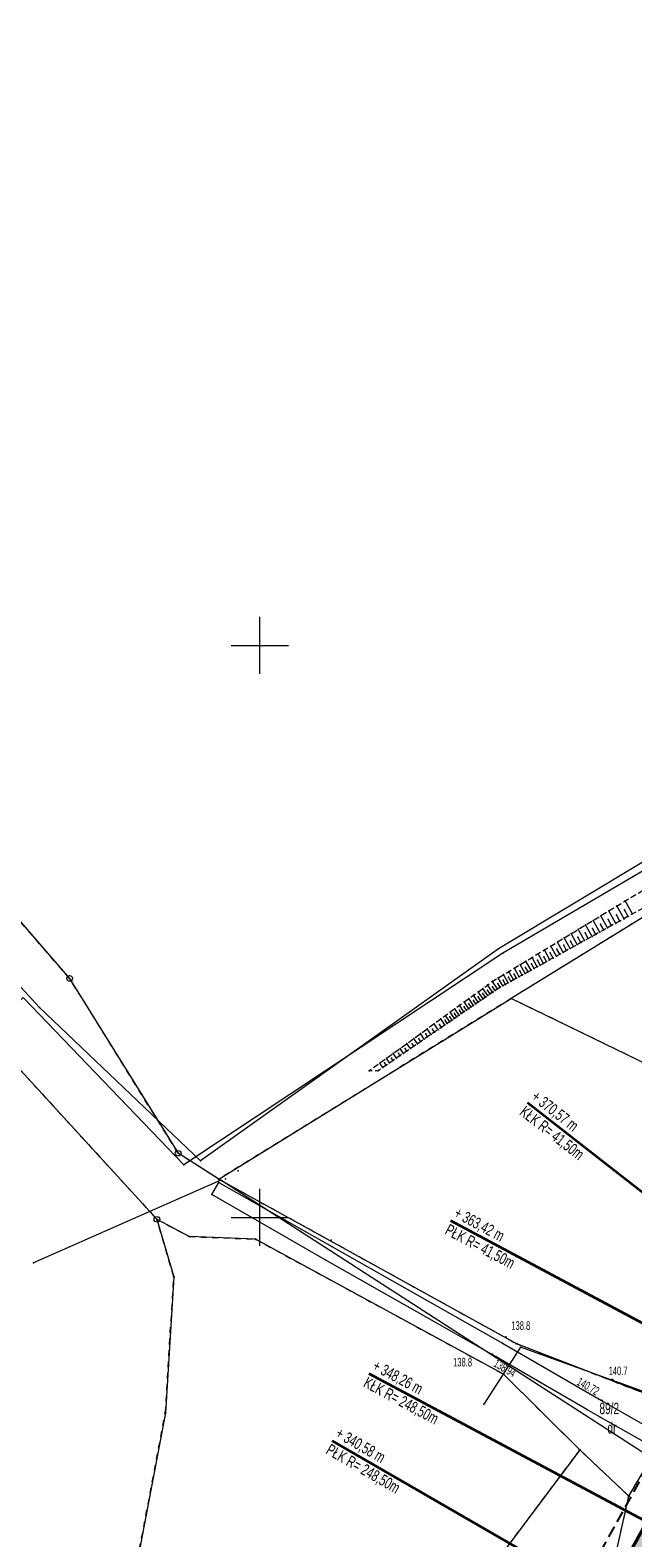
# Model space of a CAD drawing. Extents: x 6456700 to 6518119, y 5963420 to 5980059.
# Tile 146 of 256: x 6512249 to 6512301, y 5966021 to 5966153. Entities that reach past the tile are written whole.
import ezdxf
from ezdxf.enums import TextEntityAlignment as Align

# ---------------------------------------------------------------- set-up
doc = ezdxf.new("R2010")
doc.units = 0
doc.header["$MEASUREMENT"] = 0
for name, pattern in [('L_0_03', [1, 0.5, -0.5]), ('L_0_04', [1.5, 1, -0.5]), ('L_0_5A', [0.75, 0.5, -0.25])]:
    doc.linetypes.add(name, pattern=pattern)
doc.layers.get('0').update_dxf_attribs({"color": 2, "linetype": 'CONTINUOUS', "lineweight": 5})
for name, color, linetype, lineweight in [('000_Inne__niezydentyfikowane_', 7, 'CONTINUOUS', 18), ('18mm Kreska ciągła', 7, 'CONTINUOUS', 18), ('202_punkt_graniczny', 7, 'CONTINUOUS', 18), ('203_punkt_graniczny', 7, 'CONTINUOUS', 18), ('210_oznaczenie_konturu_uzytku_gruntowego', 96, 'CONTINUOUS', 18), ('211_numer_dzialki_ewidencyjnej', 7, 'CONTINUOUS', 18), ('218_kontur_uzytku_gruntowego', 96, 'L_0_03', 18), ('219_dzialka_ewidencyjna', 7, 'CONTINUOUS', 18), ('35mm Ciągła', 7, 'CONTINUOUS', 35), ('50mm Kreska ciągła', 7, 'CONTINUOUS', 50), ('9mm Kreska ciągła', 252, 'CONTINUOUS', 9), ('ogrodzenie_trwale', 7, 'CONTINUOUS', 18), ('pikieta_naturalna', 7, 'CONTINUOUS', 18), ('pikieta_naturalna_Atr2', 7, 'CONTINUOUS', 18), ('pikieta_sztuczna', 7, 'CONTINUOUS', 18), ('pikieta_sztuczna_Atr2', 7, 'CONTINUOUS', 18), ('przewod_kanalizacyjny', 7, 'CONTINUOUS', 18), ('przewod_telekomunikacyjny_podziemny', 7, 'CONTINUOUS', 18), ('przewod_wodociagowy', 7, 'CONTINUOUS', 18), ('schody_w_ciagu_komunikacyjnym', 7, 'CONTINUOUS', 18), ('siatka_krzyrzy', 7, 'CONTINUOUS', 18), ('skarpa_nieumocniona', 7, 'CONTINUOUS', 18), ('Zakres', 7, 'CONTINUOUS', 18)]:
    doc.layers.add(name, color=color, linetype=linetype, lineweight=lineweight)
doc.styles.get("Standard").update_dxf_attribs({"font": 'txt', "width": 0.75})
doc.styles.add('Znaczniki', font='GOTHIC.TTF', dxfattribs={"width": 0.7})

# ---------------------------------------------------------------- blocks, each defined once
blk = doc.blocks.new('mdcp_nowa')
at = {"layer": '203_punkt_graniczny', "linetype": 'Continuous', "lineweight": 18}
for points in [[(6495021.98, 5982519.08, 1), (6495021.98, 5982519.17, 1)], [(6494996.42, 5982503.29, 1), (6494996.42, 5982503.38, 1)], [(6494993.84, 5982498.28, 1), (6494993.84, 5982498.37, 1)], [(6494999.61, 5982498.04, 1), (6494999.61, 5982498.13, 1)], [(6494992.47, 5982494.76, 1), (6494992.47, 5982494.86, 1)], [(6495022.46, 5982488.91, 1), (6495022.46, 5982489, 1)], [(6495021.3, 5982486.25, 1), (6495021.3, 5982486.34, 1)], [(6494991.73, 5982482.87, 1), (6494991.73, 5982482.96, 1)], [(6495027.97, 5982479.63, 1), (6495027.97, 5982479.72, 1)], [(6495032.27, 5982475.58, 1), (6495032.27, 5982475.67, 1)]]:
    blk.add_hatch(color=18, dxfattribs=at).paths.add_polyline_path(points)
at = {"layer": 'pikieta_naturalna', "linetype": 'Continuous', "lineweight": 18}
for points in [[(6495021.52, 5982489.5, 1), (6495021.52, 5982489.58, 1)], [(6495020.31, 5982487.99, 1), (6495020.31, 5982488.08, 1)], [(6495030.83, 5982485.78, 1), (6495030.83, 5982485.87, 1)]]:
    blk.add_hatch(color=18, dxfattribs=at).paths.add_polyline_path(points)
at = {"layer": 'pikieta_sztuczna', "linetype": 'Continuous', "lineweight": 18}
for points in [[(6495020.67, 5982487.76, 1), (6495020.67, 5982487.86, 1)], [(6495029.89, 5982483.96, 1), (6495029.89, 5982484.04, 1)]]:
    blk.add_hatch(color=18, dxfattribs=at).paths.add_polyline_path(points)
at = {"layer": '000_Inne__niezydentyfikowane_', "linetype": 'Continuous', "lineweight": 18, "flags": 128}
for points in [[(6495032.59, 5982526.52), (6495031.96, 5982527.66)], [(6495030.41, 5982525.31), (6495029.83, 5982526.37)], [(6495030.76, 5982525.51), (6495030.47, 5982526.04)], [(6495031.12, 5982525.7), (6495030.52, 5982526.79)], [(6495031.48, 5982525.9), (6495031.18, 5982526.45)], [(6495031.85, 5982526.11), (6495031.23, 5982527.22)], [(6495032.22, 5982526.31), (6495031.9, 5982526.88)], [(6495027.76, 5982523.84), (6495027.23, 5982524.8)], [(6495028.4, 5982524.2), (6495027.85, 5982525.18)], [(6495028.72, 5982524.38), (6495028.45, 5982524.87)], [(6495029.05, 5982524.56), (6495028.49, 5982525.57)], [(6495029.38, 5982524.74), (6495029.1, 5982525.25)], [(6495029.72, 5982524.93), (6495029.15, 5982525.96)], [(6495030.07, 5982525.12), (6495029.78, 5982525.64)], [(6495025.36, 5982522.51), (6495024.88, 5982523.38)], [(6495025.94, 5982522.83), (6495025.45, 5982523.72)], [(6495026.23, 5982523), (6495025.98, 5982523.44)], [(6495026.53, 5982523.16), (6495026.02, 5982524.07)], [(6495026.83, 5982523.33), (6495026.57, 5982523.79)], [(6495027.13, 5982523.5), (6495026.62, 5982524.43)], [(6495027.44, 5982523.67), (6495027.18, 5982524.14)], [(6495028.07, 5982524.02), (6495027.81, 5982524.5)], [(6495023.19, 5982521.32), (6495022.76, 5982522.1)], [(6495023.72, 5982521.6), (6495023.27, 5982522.4)], [(6495023.98, 5982521.75), (6495023.76, 5982522.16)], [(6495024.25, 5982521.9), (6495023.8, 5982522.72)], [(6495024.52, 5982522.05), (6495024.29, 5982522.47)], [(6495024.8, 5982522.2), (6495024.33, 5982523.04)], [(6495025.08, 5982522.36), (6495024.84, 5982522.78)], [(6495025.65, 5982522.67), (6495025.4, 5982523.11)], [(6495021.24, 5982520.23), (6495020.85, 5982520.94)], [(6495021.71, 5982520.49), (6495021.31, 5982521.22)], [(6495021.95, 5982520.63), (6495021.75, 5982520.99)], [(6495022.19, 5982520.76), (6495021.78, 5982521.5)], [(6495022.44, 5982520.9), (6495022.23, 5982521.27)], [(6495022.69, 5982521.04), (6495022.27, 5982521.79)], [(6495022.94, 5982521.17), (6495022.73, 5982521.56)], [(6495023.45, 5982521.46), (6495023.23, 5982521.85)], [(6495019.1, 5982518.82), (6495018.68, 5982519.42)], [(6495019.52, 5982519.1), (6495019.09, 5982519.72)], [(6495019.93, 5982519.38), (6495019.5, 5982520.02)], [(6495019.72, 5982519.24), (6495019.51, 5982519.56)], [(6495020.36, 5982519.67), (6495019.91, 5982520.32)], [(6495020.14, 5982519.53), (6495019.92, 5982519.85)], [(6495020.78, 5982519.97), (6495020.34, 5982520.62)], [(6495020.57, 5982519.82), (6495020.35, 5982520.14)], [(6495021.01, 5982520.11), (6495020.82, 5982520.45)], [(6495021.47, 5982520.36), (6495021.28, 5982520.72)], [(6495017.43, 5982517.67), (6495017.05, 5982518.24)], [(6495017.85, 5982517.96), (6495017.46, 5982518.54)], [(6495018.06, 5982518.1), (6495017.86, 5982518.39)], [(6495018.27, 5982518.24), (6495017.87, 5982518.83)], [(6495018.68, 5982518.53), (6495018.27, 5982519.13)], [(6495018.48, 5982518.39), (6495018.27, 5982518.68)], [(6495018.89, 5982518.67), (6495018.69, 5982518.97)], [(6495019.31, 5982518.96), (6495019.1, 5982519.27)], [(6495015.58, 5982516.4), (6495015.23, 5982516.92)], [(6495015.88, 5982516.61), (6495015.7, 5982516.87)], [(6495016.18, 5982516.82), (6495015.82, 5982517.35)], [(6495016.39, 5982516.96), (6495016.21, 5982517.23)], [(6495016.6, 5982517.1), (6495016.23, 5982517.65)], [(6495016.81, 5982517.25), (6495016.62, 5982517.52)], [(6495017.02, 5982517.39), (6495016.64, 5982517.94)], [(6495017.23, 5982517.53), (6495017.03, 5982517.81)], [(6495017.64, 5982517.82), (6495017.45, 5982518.1)], [(6495013.77, 5982515.16), (6495013.45, 5982515.63)], [(6495014.07, 5982515.37), (6495013.91, 5982515.61)], [(6495014.37, 5982515.58), (6495014.04, 5982516.06)], [(6495014.67, 5982515.78), (6495014.51, 5982516.03)], [(6495014.98, 5982515.99), (6495014.63, 5982516.49)], [(6495015.28, 5982516.2), (6495015.1, 5982516.45)], [(6495011.95, 5982513.92), (6495011.67, 5982514.34)], [(6495012.25, 5982514.13), (6495012.11, 5982514.34)], [(6495012.56, 5982514.33), (6495012.26, 5982514.77)], [(6495012.86, 5982514.54), (6495012.71, 5982514.76)], [(6495013.16, 5982514.75), (6495012.85, 5982515.2)], [(6495013.46, 5982514.96), (6495013.31, 5982515.18)], [(6495010.74, 5982513.09), (6495010.48, 5982513.48)], [(6495011.04, 5982513.3), (6495010.91, 5982513.5)], [(6495011.35, 5982513.51), (6495011.07, 5982513.91)], [(6495011.65, 5982513.71), (6495011.51, 5982513.92)]]:
    blk.add_lwpolyline(points, dxfattribs=at)
at = {"layer": '000_Inne__niezydentyfikowane_'}
for p in [(6495031.96, 5982527.66), (6495029.83, 5982526.37), (6495030.47, 5982526.04), (6495030.52, 5982526.79), (6495031.18, 5982526.45), (6495031.23, 5982527.22), (6495031.85, 5982526.11), (6495031.9, 5982526.88), (6495032.22, 5982526.31), (6495032.59, 5982526.52), (6495027.23, 5982524.8), (6495027.85, 5982525.18), (6495028.45, 5982524.87), (6495028.49, 5982525.57), (6495029.1, 5982525.25), (6495029.15, 5982525.96), (6495029.38, 5982524.74), (6495029.72, 5982524.93), (6495029.78, 5982525.64), (6495030.07, 5982525.12), (6495030.41, 5982525.31), (6495030.76, 5982525.51), (6495031.12, 5982525.7), (6495031.48, 5982525.9), (6495024.88, 5982523.38), (6495025.45, 5982523.72), (6495025.98, 5982523.44), (6495026.02, 5982524.07), (6495026.57, 5982523.79), (6495026.62, 5982524.43), (6495027.13, 5982523.5), (6495027.18, 5982524.14), (6495027.44, 5982523.67), (6495027.76, 5982523.84), (6495027.81, 5982524.5), (6495028.07, 5982524.02), (6495028.4, 5982524.2), (6495028.72, 5982524.38), (6495029.05, 5982524.56), (6495022.76, 5982522.1), (6495023.27, 5982522.4), (6495023.76, 5982522.16), (6495023.8, 5982522.72), (6495024.29, 5982522.47), (6495024.33, 5982523.04), (6495024.8, 5982522.2), (6495024.84, 5982522.78), (6495025.08, 5982522.36), (6495025.36, 5982522.51), (6495025.4, 5982523.11), (6495025.65, 5982522.67), (6495025.94, 5982522.83), (6495026.23, 5982523), (6495026.53, 5982523.16), (6495026.83, 5982523.33), (6495020.85, 5982520.94), (6495021.31, 5982521.22), (6495021.75, 5982520.99), (6495021.78, 5982521.5), (6495022.19, 5982520.76), (6495022.23, 5982521.27), (6495022.27, 5982521.79), (6495022.44, 5982520.9), (6495022.69, 5982521.04), (6495022.73, 5982521.56), (6495022.94, 5982521.17), (6495023.19, 5982521.32), (6495023.23, 5982521.85), (6495023.45, 5982521.46), (6495023.72, 5982521.6), (6495023.98, 5982521.75), (6495024.25, 5982521.9), (6495024.52, 5982522.05), (6495018.68, 5982519.42), (6495019.09, 5982519.72), (6495019.5, 5982520.02), (6495019.51, 5982519.56), (6495019.91, 5982520.32), (6495019.92, 5982519.85), (6495020.14, 5982519.53), (6495020.34, 5982520.62), (6495020.35, 5982520.14), (6495020.36, 5982519.67), (6495020.57, 5982519.82), (6495020.78, 5982519.97), (6495020.82, 5982520.45), (6495021.01, 5982520.11), (6495021.24, 5982520.23), (6495021.28, 5982520.72), (6495021.47, 5982520.36), (6495021.71, 5982520.49), (6495021.95, 5982520.63), (6495017.05, 5982518.24), (6495017.46, 5982518.54), (6495017.86, 5982518.39), (6495017.87, 5982518.83), (6495018.27, 5982519.13), (6495018.27, 5982518.68), (6495018.27, 5982518.24), (6495018.48, 5982518.39), (6495018.68, 5982518.53), (6495018.69, 5982518.97), (6495018.89, 5982518.67), (6495019.1, 5982519.27), (6495019.1, 5982518.82), (6495019.31, 5982518.96), (6495019.52, 5982519.1), (6495019.72, 5982519.24), (6495019.93, 5982519.38), (6495015.23, 5982516.92), (6495015.7, 5982516.87), (6495015.82, 5982517.35), (6495016.18, 5982516.82), (6495016.21, 5982517.23), (6495016.23, 5982517.65), (6495016.39, 5982516.96), (6495016.6, 5982517.1), (6495016.62, 5982517.52), (6495016.64, 5982517.94), (6495016.81, 5982517.25), (6495017.02, 5982517.39), (6495017.03, 5982517.81), (6495017.23, 5982517.53), (6495017.43, 5982517.67), (6495017.45, 5982518.1), (6495017.64, 5982517.82), (6495017.85, 5982517.96), (6495018.06, 5982518.1), (6495013.45, 5982515.63), (6495013.91, 5982515.61), (6495014.04, 5982516.06), (6495014.37, 5982515.58), (6495014.51, 5982516.03), (6495014.63, 5982516.49), (6495014.67, 5982515.78), (6495014.98, 5982515.99), (6495015.1, 5982516.45), (6495015.28, 5982516.2), (6495015.58, 5982516.4), (6495015.88, 5982516.61), (6495011.67, 5982514.34), (6495012.11, 5982514.34), (6495012.26, 5982514.77), (6495012.56, 5982514.33), (6495012.71, 5982514.76), (6495012.85, 5982515.2), (6495012.86, 5982514.54), (6495013.16, 5982514.75), (6495013.31, 5982515.18), (6495013.46, 5982514.96), (6495013.77, 5982515.16), (6495014.07, 5982515.37), (6495010.48, 5982513.48), (6495010.74, 5982513.09), (6495010.91, 5982513.5), (6495011.04, 5982513.3), (6495011.07, 5982513.91), (6495011.35, 5982513.51), (6495011.51, 5982513.92), (6495011.65, 5982513.71), (6495011.95, 5982513.92), (6495012.25, 5982514.13)]:
    blk.add_point(p, dxfattribs=at)
at = {"layer": '202_punkt_graniczny', "color": 7, "linetype": 'Continuous', "lineweight": 18}
for centre in [(6494983.36, 5982520.89), (6494992.85, 5982505.6), (6494990.99, 5982499.83)]:
    blk.add_circle(centre, 0.25, dxfattribs=at)
at = {"layer": '202_punkt_graniczny'}
for p in [(6494983.36, 5982520.89), (6494992.85, 5982505.6), (6494990.99, 5982499.83)]:
    blk.add_point(p, dxfattribs=at)
at = {"layer": '203_punkt_graniczny', "color": 7, "linetype": 'Continuous', "lineweight": 18}
for centre in [(6495021.98, 5982519.13), (6494996.42, 5982503.34), (6494993.84, 5982498.32), (6494999.61, 5982498.09), (6494992.47, 5982494.81), (6495022.46, 5982488.95), (6495021.3, 5982486.3), (6494991.73, 5982482.91), (6495027.97, 5982479.68), (6495032.27, 5982475.63)]:
    blk.add_circle(centre, 0.045, dxfattribs=at)
at = {"layer": '203_punkt_graniczny'}
for p in [(6495021.98, 5982519.13), (6494996.42, 5982503.34), (6494993.84, 5982498.32), (6494999.61, 5982498.09), (6494992.47, 5982494.81), (6495022.46, 5982488.95), (6495021.3, 5982486.3), (6494991.73, 5982482.91), (6495027.97, 5982479.68), (6495032.27, 5982475.63)]:
    blk.add_point(p, dxfattribs=at)
at = {"layer": '218_kontur_uzytku_gruntowego', "lineweight": 18, "flags": 128}
for points in [[(6495053.01, 5982538.23), (6495021.98, 5982519.13)], [(6494983.36, 5982520.89), (6494974.26, 5982531.37)], [(6494992.85, 5982505.6), (6494983.36, 5982520.89)], [(6495021.98, 5982519.13), (6494996.42, 5982503.34)], [(6495053.5, 5982503.84), (6495021.98, 5982519.13)], [(6494976.89, 5982515.22), (6494990.99, 5982499.83)], [(6494996.42, 5982503.34), (6494992.85, 5982505.6)], [(6494996.42, 5982503.34), (6495022.46, 5982488.95)], [(6494990.99, 5982499.83), (6494993.84, 5982498.32)], [(6494992.47, 5982494.81), (6494990.99, 5982499.83)], [(6494993.84, 5982498.32), (6494999.61, 5982498.09)], [(6494999.61, 5982498.09), (6495021.3, 5982486.3)], [(6494991.73, 5982482.91), (6494992.47, 5982494.81)], [(6495022.46, 5982488.95), (6495036.84, 5982483.38)], [(6495021.3, 5982486.3), (6495027.97, 5982479.68)], [(6494987.42, 5982460.18), (6494991.73, 5982482.91)], [(6495032.27, 5982475.63), (6495036.84, 5982483.38)], [(6495027.97, 5982479.68), (6495005.73, 5982450.02)], [(6495032.27, 5982475.63), (6495027.97, 5982479.68)], [(6495030.49, 5982467.68), (6495032.27, 5982475.63)]]:
    blk.add_lwpolyline(points, dxfattribs=at)
at = {"layer": '218_kontur_uzytku_gruntowego'}
for p in [(6494983.36, 5982520.89), (6494983.36, 5982520.89), (6495021.98, 5982519.13), (6495021.98, 5982519.13), (6495021.98, 5982519.13), (6495021.98, 5982519.13), (6494992.85, 5982505.6), (6494992.85, 5982505.6), (6494996.42, 5982503.34), (6494996.42, 5982503.34), (6494996.42, 5982503.34), (6494996.42, 5982503.34), (6494990.99, 5982499.83), (6494990.99, 5982499.83), (6494990.99, 5982499.83), (6494990.99, 5982499.83), (6494993.84, 5982498.32), (6494993.84, 5982498.32), (6494999.61, 5982498.09), (6494999.61, 5982498.09), (6494992.47, 5982494.81), (6494992.47, 5982494.81), (6495022.46, 5982488.95), (6495022.46, 5982488.95), (6495022.46, 5982488.95), (6495022.46, 5982488.95), (6495021.3, 5982486.3), (6495021.3, 5982486.3), (6494991.73, 5982482.91), (6494991.73, 5982482.91), (6495027.97, 5982479.68), (6495027.97, 5982479.68), (6495027.97, 5982479.68), (6495027.97, 5982479.68), (6495032.27, 5982475.63), (6495032.27, 5982475.63), (6495032.27, 5982475.63), (6495032.27, 5982475.63), (6495032.27, 5982475.63), (6495032.27, 5982475.63)]:
    blk.add_point(p, dxfattribs=at)
at = {"layer": '219_dzialka_ewidencyjna', "color": 3, "linetype": 'Continuous', "lineweight": 18, "flags": 128}
for points in [[(6495053.01, 5982538.23), (6495021.98, 5982519.13)], [(6494974.26, 5982531.37), (6494983.36, 5982520.89)], [(6494983.36, 5982520.89), (6494992.85, 5982505.6)], [(6494996.42, 5982503.34), (6495021.98, 5982519.13)], [(6495053.5, 5982503.84), (6495021.98, 5982519.13)], [(6494990.99, 5982499.83), (6494976.89, 5982515.22)], [(6494996.42, 5982503.34), (6494992.85, 5982505.6)], [(6494996.42, 5982503.34), (6495022.46, 5982488.95)], [(6494990.99, 5982499.83), (6494992.47, 5982494.81)], [(6494990.99, 5982499.83), (6494993.84, 5982498.32)], [(6494999.61, 5982498.09), (6494993.84, 5982498.32)], [(6495021.3, 5982486.3), (6494999.61, 5982498.09)], [(6494992.47, 5982494.81), (6494991.73, 5982482.91)], [(6495036.84, 5982483.38), (6495022.46, 5982488.95)], [(6495027.97, 5982479.68), (6495021.3, 5982486.3)], [(6494991.73, 5982482.91), (6494987.42, 5982460.18)], [(6495032.27, 5982475.63), (6495036.84, 5982483.38)], [(6495027.97, 5982479.68), (6495005.73, 5982450.02)], [(6495032.27, 5982475.63), (6495027.97, 5982479.68)], [(6495030.49, 5982467.68), (6495032.27, 5982475.63)]]:
    blk.add_lwpolyline(points, dxfattribs=at)
at = {"layer": '219_dzialka_ewidencyjna', "color": 3}
for p in [(6494983.36, 5982520.89), (6494983.36, 5982520.89), (6495021.98, 5982519.13), (6495021.98, 5982519.13), (6495021.98, 5982519.13), (6494992.85, 5982505.6), (6494992.85, 5982505.6), (6494996.42, 5982503.34), (6494996.42, 5982503.34), (6494996.42, 5982503.34), (6494990.99, 5982499.83), (6494990.99, 5982499.83), (6494990.99, 5982499.83), (6494993.84, 5982498.32), (6494993.84, 5982498.32), (6494999.61, 5982498.09), (6494999.61, 5982498.09), (6494992.47, 5982494.81), (6494992.47, 5982494.81), (6495022.46, 5982488.95), (6495022.46, 5982488.95), (6495021.3, 5982486.3), (6495021.3, 5982486.3), (6494991.73, 5982482.91), (6494991.73, 5982482.91), (6495027.97, 5982479.68), (6495027.97, 5982479.68), (6495027.97, 5982479.68), (6495032.27, 5982475.63), (6495032.27, 5982475.63), (6495032.27, 5982475.63)]:
    blk.add_point(p, dxfattribs=at)
at = {"layer": 'ogrodzenie_trwale'}
for p in [(6494998.09, 5982504.06), (6494996.98, 5982503.38), (6495006.23, 5982498.01), (6495021.52, 5982489.5), (6495028.02, 5982479.68)]:
    blk.add_point(p, dxfattribs=at)
at = {"layer": 'pikieta_naturalna', "color": 7, "linetype": 'Continuous', "lineweight": 18}
for centre in [(6495021.52, 5982489.54), (6495020.31, 5982488.03), (6495030.83, 5982485.82)]:
    blk.add_circle(centre, 0.045, dxfattribs=at)
at = {"layer": 'pikieta_naturalna'}
for p in [(6495021.52, 5982489.54), (6495020.31, 5982488.03), (6495030.83, 5982485.82)]:
    blk.add_point(p, dxfattribs=at)
at = {"layer": 'pikieta_sztuczna', "color": 7, "linetype": 'Continuous', "lineweight": 18}
for centre in [(6495020.67, 5982487.81), (6495029.89, 5982484)]:
    blk.add_circle(centre, 0.045, dxfattribs=at)
at = {"layer": 'pikieta_sztuczna'}
for p in [(6495020.67, 5982487.81), (6495029.89, 5982484)]:
    blk.add_point(p, dxfattribs=at)
at = {"layer": 'przewod_kanalizacyjny', "color": 34, "linetype": 'Continuous', "lineweight": 18, "flags": 128}
for points in [[(6495170.45, 5982625.77), (6495156.12, 5982602.36), (6495141.15, 5982588.26), (6495113.72, 5982578.32), (6495092.68, 5982569.53), (6495045.09, 5982537.09), (6495021.25, 5982523.09), (6494993.35, 5982504.58), (6494979.31, 5982519.23), (6494973.67, 5982513.49)], [(6495035.71, 5982478.02), (6494996.58, 5982503.26), (6494980.21, 5982496.04)]]:
    blk.add_lwpolyline(points, dxfattribs=at)
at = {"layer": 'przewod_kanalizacyjny'}
for p in [(6495021.25, 5982523.09), (6494993.35, 5982504.58), (6494996.58, 5982503.26), (6494980.21, 5982496.04)]:
    blk.add_point(p, dxfattribs=at)
at = {"layer": 'przewod_telekomunikacyjny_podziemny', "color": 30, "linetype": 'Continuous', "lineweight": 18, "flags": 128}
blk.add_lwpolyline([(6495039.03, 5982482.79), (6495022.79, 5982488.64), (6495019.6, 5982483.67)], dxfattribs=at)
at = {"layer": 'przewod_telekomunikacyjny_podziemny'}
for p in [(6495022.79, 5982488.64), (6495019.6, 5982483.67)]:
    blk.add_point(p, dxfattribs=at)
at = {"layer": 'przewod_wodociagowy', "color": 5, "linetype": 'Continuous', "lineweight": 18, "flags": 128}
blk.add_lwpolyline([(6495116.02, 5982578.24), (6495114.38, 5982577.08), (6495098.43, 5982571.16), (6495040.66, 5982535.36), (6495020.87, 5982523.47), (6494994.8, 5982504.94), (6494980.71, 5982518.34), (6494972.25, 5982527.55), (6494970.83, 5982529.1)], dxfattribs=at)
at = {"layer": 'przewod_wodociagowy'}
for p in [(6495020.87, 5982523.47), (6494980.71, 5982518.34), (6494994.8, 5982504.94)]:
    blk.add_point(p, dxfattribs=at)
at = {"layer": 'schody_w_ciagu_komunikacyjnym', "color": 7, "linetype": 'Continuous', "lineweight": 18, "flags": 128}
blk.add_lwpolyline([(6495035.45, 5982479.33), (6495029.76, 5982482.53), (6495028.59, 5982483.2), (6495020.67, 5982487.81), (6495005.72, 5982496.29), (6494995.81, 5982502), (6494996.4, 5982503.05), (6495006.28, 5982497.46), (6495021.23, 5982488.99), (6495029.89, 5982484), (6495036.15, 5982480.42)], close=True, dxfattribs=at)
at = {"layer": 'schody_w_ciagu_komunikacyjnym'}
for p in [(6494996.4, 5982503.05), (6494995.81, 5982502), (6495006.28, 5982497.46), (6495005.72, 5982496.29), (6495020.67, 5982487.81), (6495021.23, 5982488.99), (6495029.89, 5982484), (6495028.59, 5982483.2), (6495029.76, 5982482.53)]:
    blk.add_point(p, dxfattribs=at)
at = {"layer": 'siatka_krzyrzy', "linetype": 'Continuous', "lineweight": 18, "flags": 128}
for points in [[(6495000, 5982547.5), (6495000, 5982552.5)], [(6494997.5, 5982550), (6495002.5, 5982550)], [(6495000, 5982497.5), (6495000, 5982502.5)], [(6494997.5, 5982500), (6495002.5, 5982500)]]:
    blk.add_lwpolyline(points, dxfattribs=at)
at = {"layer": 'skarpa_nieumocniona', "color": 7, "linetype": 'L_0_5A', "lineweight": 18, "flags": 128}
blk.add_lwpolyline([(6495101.98, 5982569.59), (6495093.23, 5982566.28), (6495082.09, 5982558.32), (6495069.48, 5982548.8), (6495057.57, 5982539.71), (6495038.48, 5982529.78), (6495020.89, 5982520.04), (6495010.33, 5982512.81), (6495009.56, 5982512.81), (6495020.36, 5982520.64), (6495037.75, 5982531.17), (6495045.58, 5982536.08), (6495056.58, 5982541.8), (6495068.83, 5982550.54), (6495080.69, 5982560.08), (6495093.42, 5982568.1), (6495101.3, 5982571.6)], close=True, dxfattribs=at)
at = {"layer": 'skarpa_nieumocniona'}
for p in [(6495020.36, 5982520.64), (6495020.36, 5982520.64), (6495020.89, 5982520.04), (6495020.89, 5982520.04), (6495009.56, 5982512.81), (6495009.56, 5982512.81), (6495010.33, 5982512.81), (6495010.33, 5982512.81)]:
    blk.add_point(p, dxfattribs=at)
at = {"layer": 'Zakres', "linetype": 'L_0_04', "lineweight": 25, "flags": 128}
blk.add_lwpolyline([(6495113.77, 5985050.22), (6495121.12, 5984877.07), (6495125.76, 5984757.87), (6495129.89, 5984649.81), (6495141.08, 5984611.3), (6495145.77, 5984544.53), (6495147.36, 5984487.27), (6495157.22, 5984392.07), (6495162.95, 5984387.45), (6495180.24, 5984384.16), (6495229.5, 5984386.61), (6495251.65, 5984373.41), (6495258.77, 5984357.12), (6495255.44, 5984330.44), (6495250.77, 5984304.39), (6495252.21, 5984282.78), (6495255.46, 5984256.45), (6495254.94, 5984238.25), (6495266.4, 5984211), (6495277.24, 5984182.33), (6495294.2, 5984133.19), (6495300.94, 5984095.37), (6495313.24, 5984037.69), (6495317.44, 5983978.18), (6495300.35, 5983922.18), (6495282.35, 5983883.38), (6495266.21, 5983862.23), (6495242.03, 5983839.67), (6495211.11, 5983816.86), (6495158.26, 5983772.66), (6495130.6, 5983651.16), (6495116.31, 5983543.43), (6495129.51, 5983346.73), (6495134.58, 5983264.71), (6495139.64, 5983186.97), (6495193.25, 5983077.94), (6495199.2, 5983041.97), (6495206.23, 5983026), (6495208.96, 5983004.88), (6495202.27, 5982979.48), (6495202.42, 5982950.13), (6495209.35, 5982897.38), (6495215.97, 5982850.34), (6495228.6, 5982809.97), (6495226.85, 5982778.82), (6495225.04, 5982750.56), (6495220.26, 5982723.37), (6495226.54, 5982679.97), (6495206.06, 5982669.48), (6495192.68, 5982657.71), (6495184.57, 5982648.65), (6495174.78, 5982624.58), (6495164.23, 5982604.61), (6495150.7, 5982588.3), (6495137.69, 5982582.43), (6495118.26, 5982573.75), (6495100.35, 5982558.42), (6495090.36, 5982544.99), (6495075.87, 5982519.06), (6495060.83, 5982499.68), (6495049.41, 5982485.49), (6495035.07, 5982459.7), (6495006.7, 5982406.64), (6494980.89, 5982351.84), (6494944.35, 5982293.29), (6494925.72, 5982250.11), (6494905.2, 5982190.37), (6494898.43, 5982153.5), (6494879.51, 5982063.89), (6494864.14, 5981992.66), (6494816.93, 5981768.61), (6494777.79, 5981577.7), (6494739.84, 5981394.72), (6494718.65, 5981297.89), (6494716.45, 5981237.31), (6494738.62, 5981208.21), (6494776.48, 5981173.06), (6494817.16, 5981137.44), (6494847.63, 5981109.8), (6494877.39, 5981077.08), (6494912.75, 5981030.55), (6494916.06, 5981014.71), (6494903.86, 5980957.01), (6494916.13, 5980953.51), (6494892.32, 5980927.59), (6494850.7, 5980858.8), (6494806.81, 5980779.89), (6494785.1, 5980753.49), (6494715.22, 5980723.29), (6494679.96, 5980686.78), (6494651.35, 5980651.29), (6494549.14, 5980683.24), (6494511.84, 5980659.66), (6494443.61, 5980630.33), (6494428.78, 5980598.6), (6494431.58, 5980579.46), (6494420.56, 5980549.76), (6494416.45, 5980528.2), (6494403.86, 5980507.16), (6494388.89, 5980482.96), (6494365.32, 5980407.99), (6494335.67, 5980315.15), (6494332.29, 5980297.41), (6494335.1, 5980278.18), (6494347.25, 5980254.84), (6494336.79, 5980250.09), (6494300.04, 5980271.34), (6494320.8, 5980301.43), (6494336.81, 5980349.17), (6494344.85, 5980380.92), (6494360.85, 5980437.13), (6494374.18, 5980476.38), (6494386.14, 5980498.84), (6494403.02, 5980528.52), (6494411.33, 5980563.19), (6494420.84, 5980586.25), (6494420.25, 5980601.11), (6494434.95, 5980635.94), (6494446.75, 5980644.99), (6494465.77, 5980647.27), (6494513.02, 5980669.46), (6494507.85, 5980679.68), (6494547.89, 5980705.83), (6494570.06, 5980691.34), (6494636.17, 5980669.05), (6494706.14, 5980756.86), (6494742.78, 5980772.58), (6494798.53, 5980814.27), (6494826.12, 5980867.97), (6494849.57, 5980908.6), (6494845.35, 5980942.01), (6494853.94, 5980970.83), (6494891.08, 5980960.54), (6494890.11, 5980965.73), (6494903.94, 5981025.69), (6494869.98, 5981070.3), (6494770.97, 5981160.58), (6494728.18, 5981200.64), (6494706.13, 5981229.56), (6494707.94, 5981299.75), (6494728.84, 5981398.1), (6494767.06, 5981580.19), (6494806.17, 5981770.55), (6494854.36, 5981994.76), (6494869.73, 5982065.97), (6494888.61, 5982155.44), (6494891.67, 5982173.95), (6494895.82, 5982197.45), (6494916.38, 5982253.72), (6494935.47, 5982297.95), (6494954.97, 5982331.67), (6494972.09, 5982356.64), (6494997.76, 5982411.14), (6495026.29, 5982464.48), (6495041.09, 5982491.09), (6495052.99, 5982505.88), (6495067.51, 5982524.6), (6495081.94, 5982550.43), (6495092.99, 5982565.28), (6495112.86, 5982582.29), (6495133.59, 5982591.55), (6495144.48, 5982596.46), (6495155.87, 5982610.19), (6495165.7, 5982628.8), (6495175.96, 5982654.03), (6495185.62, 5982664.83), (6495200.4, 5982677.82), (6495212.49, 5982688.04), (6495209.64, 5982723.43), (6495215.22, 5982750.57), (6495216.87, 5982779.54), (6495218.31, 5982809.31), (6495206.86, 5982847.92), (6495199.44, 5982894.74), (6495192.11, 5982948.71), (6495190.16, 5982979.24), (6495183.47, 5983075.16), (6495129.79, 5983184.34), (6495124.6, 5983264.07), (6495119.53, 5983346.09), (6495106.27, 5983543.75), (6495120.74, 5983652.9), (6495148.75, 5983779.42), (6495204.15, 5983826.04), (6495273.41, 5983889.36), (6495288.53, 5983927.42), (6495300.83, 5983964.69), (6495303.91, 5983980.14), (6495301.32, 5984039.55), (6495291.1, 5984093.63), (6495284.5, 5984130.67), (6495267.84, 5984178.93), (6495257.12, 5984207.3), (6495244.96, 5984236.19), (6495244.79, 5984255.42), (6495242.25, 5984281.97), (6495240.71, 5984304.95), (6495245.55, 5984331.94), (6495248.51, 5984355.64), (6495243.77, 5984366.47), (6495226.98, 5984376.47), (6495179.54, 5984374.12), (6495158.61, 5984378.09), (6495147.7, 5984386.91), (6495137.38, 5984486.61), (6495135.78, 5984544.04), (6495131.18, 5984609.54), (6495119.95, 5984648.2), (6495115.76, 5984757.49), (6495111.12, 5984876.67), (6495103.73, 5985050.93), (6495109.36, 5985081.73), (6495120.41, 5985085.88)], close=True, dxfattribs=at)
at = {"layer": '210_oznaczenie_konturu_uzytku_gruntowego', "lineweight": 20, "width": 0.66}
blk.add_text('dr', height=1, dxfattribs=at).set_placement((6495030.4, 5982482.1), align=Align.TOP_LEFT)
at = {"layer": '211_numer_dzialki_ewidencyjnej', "color": 7, "lineweight": 20, "width": 0.66}
blk.add_text('89/2', height=1, dxfattribs=at).set_placement((6495029.7, 5982483.8), align=Align.TOP_LEFT)
at = {"layer": 'pikieta_naturalna_Atr2', "color": 7, "lineweight": 15, "width": 0.66}
for s, p in [('138.8', (6495021.99, 5982490.92)), ('138.8', (6495016.9, 5982487.72)), ('140.7', (6495030.5, 5982486.96))]:
    blk.add_text(s, height=0.75, dxfattribs=at).set_placement(p, align=Align.TOP_LEFT)
at = {"layer": 'pikieta_sztuczna_Atr2', "color": 7, "lineweight": 15, "width": 0.66}
for s, rotation, p in [('138.94', 330, (6495020.75, 5982487.66)), ('140.72', 330.2, (6495028.02, 5982486.06))]:
    blk.add_text(s, height=0.75, rotation=rotation, dxfattribs=at).set_placement(p, align=Align.TOP_LEFT)

msp = doc.modelspace()

# ---------------------------------------------------------------- block references
at = {"linetype": 'ByBlock'}
msp.add_blockref('mdcp_nowa', (17268.786, -16450.998), dxfattribs=at)

# ---------------------------------------------------------------- next in the draw order: hatches: boundary and pattern name
at = {"layer": '9mm Kreska ciągła'}
h = msp.add_hatch(dxfattribs=at)
h.set_pattern_fill('SAND_AND_LIME', color=4, scale=0.1)
h.set_pattern_definition([(37.5, (6512163.41104, 5965706.02106), (-0.006803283, 0.208096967), [0, -0.16416, 0, -0.1836, 0, -0.1755]), (7.5, (6512163.41104, 5965706.02106), (0.19113588, 0.30479178), [0, -0.08856, 0, -0.14796, 0, -0.0567]), (-32.5, (6512163.2782, 5965706.02106), (0.33632732, 0.00061118), [0, -0.054, 0, -0.1944, 0, -0.2538]), (-42.5, (6512163.2782, 5965706.02106), (0.32466167, 0.09478896), [0, -0.027, 0, -0.12744, 0, -0.1458])])
edge = h.paths.add_edge_path()
edge.add_line((6512494.454, 5966351.121), (6512492.815, 5966327.914))
edge.add_arc((6512641.445, 5966317.419), 149, 175.96099, 178.25385)
edge.add_line((6512492.514, 5966321.96), (6512491.933, 5966302.891))
edge.add_arc((6512440.957, 5966304.445), 51, 348.13301, 358.25385, ccw=False)
edge.add_line((6512490.867, 5966293.957), (6512486.741, 5966274.321))
edge.add_arc((6512500.441, 5966271.442), 14, 168.13301, 189.66075)
edge.add_line((6512486.64, 5966269.093), (6512490.395, 5966247.035))
edge.add_line((6512490.395, 5966247.035), (6512490.607, 5966245.791))
edge.add_arc((6512474.833, 5966243.106), 16, 357.41334, 369.66075, ccw=False)
edge.add_line((6512490.817, 5966242.384), (6512490.724, 5966240.322))
edge.add_arc((6512474.74, 5966241.044), 16, 304.69475, 357.41334, ccw=False)
edge.add_line((6512483.848, 5966227.889), (6512479.157, 5966224.642))
edge.add_arc((6512563.968, 5966102.134), 149, 124.69475, 128.17467)
edge.add_line((6512471.877, 5966219.268), (6512459.798, 5966209.771))
edge.add_arc((6512468.451, 5966198.766), 14, 128.17467, 146.52826)
edge.add_line((6512456.773, 5966206.487), (6512454.137, 5966202.499))
edge.add_arc((6512536.718, 5966147.898), 99, 146.52826, 150.19331)
edge.add_line((6512450.815, 5966197.109), (6512447.264, 5966190.909))
edge.add_arc((6512533.167, 5966141.699), 99, 150.19331, 155.56334)
edge.add_line((6512443.035, 5966182.654), (6512432.867, 5966160.275))
edge.add_arc((6512409.196, 5966171.031), 26, 321.1758, 335.56334, ccw=False)
edge.add_line((6512429.452, 5966154.731), (6512421.621, 5966145))
edge.add_arc((6512409.156, 5966155.031), 16, 309.59305, 321.1758, ccw=False)
edge.add_line((6512419.353, 5966142.701), (6512410.592, 5966135.455))
edge.add_arc((6512400.395, 5966147.785), 16, 291.72006, 309.59305, ccw=False)
edge.add_line((6512406.316, 5966132.921), (6512399.28, 5966130.118))
edge.add_arc((6512417.414, 5966084.597), 49, 111.72006, 118.67866)
edge.add_line((6512393.899, 5966127.586), (6512378.766, 5966119.308))
edge.add_arc((6512390.283, 5966098.252), 24, 118.67866, 130.97644)
edge.add_line((6512374.545, 5966116.372), (6512369.458, 5966111.954))
edge.add_arc((6512385.196, 5966093.834), 24, 130.97644, 144.24742)
edge.add_line((6512365.719, 5966107.857), (6512360.498, 5966100.604))
edge.add_arc((6512392.148, 5966077.817), 39, 144.24742, 151.71864)
edge.add_line((6512357.804, 5966096.296), (6512346.179, 5966074.69))
edge.add_arc((6512310.073, 5966094.116), 41, 323.54004, 331.71864, ccw=False)
edge.add_line((6512343.048, 5966069.751), (6512332.977, 5966056.12))
edge.add_arc((6512291.959, 5966086.427), 51, 314.86874, 323.54004, ccw=False)
edge.add_line((6512327.939, 5966050.283), (6512325.436, 5966047.791))
edge.add_arc((6512381.169, 5965991.802), 79, 134.86874, 142.03498)
edge.add_line((6512318.887, 5966040.401), (6512317.812, 5966039.024))
edge.add_arc((6512348.559, 5966015.032), 39, 142.03498, 151.90193)
edge.add_line((6512314.155, 5966033.4), (6512307.014, 5966020.024))
edge.add_arc((6512085.596, 5966138.241), 251, 330.1315, 331.90193, ccw=False)
edge.add_line((6512303.256, 5966013.24), (6512293.172, 5965995.681))
edge.add_arc((6512509.097, 5965871.676), 249, 150.1315, 153.31422)
edge.add_line((6512286.62, 5965983.501), (6512270.802, 5965952.031))
edge.add_arc((6512493.279, 5965840.205), 249, 153.31422, 155.41165)
edge.add_line((6512266.858, 5965943.813), (6512249.846, 5965906.636))
edge.add_arc((6512203.471, 5965927.857), 51, 325.40047, 335.41165, ccw=False)
edge.add_line((6512245.451, 5965898.897), (6512232.463, 5965880.07))
edge.add_arc((6512313.954, 5965823.854), 99, 145.40047, 150.15364)
edge.add_line((6512228.085, 5965873.124), (6512213.877, 5965848.362))
edge.add_arc((6512299.746, 5965799.092), 99, 150.15364, 156.12969)
edge.add_line((6512209.214, 5965839.154), (6512198.858, 5965815.752))
edge.add_arc((6512518.006, 5965674.523), 349, 156.12969, 156.8073)
edge.add_line((6512197.211, 5965811.968), (6512194.929, 5965806.643))
edge.add_arc((6512331.888, 5965747.963), 149, 156.8073, 160.58951)
edge.add_line((6512191.357, 5965797.481), (6512178.615, 5965761.319))
edge.add_arc((6511941.881, 5965844.735), 251, 339.22463, 340.58951, ccw=False)
edge.add_line((6512176.561, 5965755.704), (6512169.456, 5965736.976))
edge.add_arc((6512195.168, 5965727.222), 27.5, 159.22463, 216.73933)
edge.add_line((6512173.13, 5965710.772), (6512174.444, 5965709.012))
edge.add_line((6512174.444, 5965709.012), (6512170.437, 5965706.021))
edge.add_line((6512170.437, 5965706.021), (6512164.212, 5965719.71))
edge.add_arc((6512161.212, 5965719.741), 3, 359.40734, 370.87144)
edge.add_arc((6512205.039, 5965728.159), 41.628, 165.26056, 190.87144, ccw=False)
edge.add_line((6512164.781, 5965738.75), (6512171.886, 5965757.477))
edge.add_arc((6511941.881, 5965844.735), 246, 339.22463, 340.58951)
edge.add_line((6512173.899, 5965762.981), (6512186.641, 5965799.143))
edge.add_arc((6512331.888, 5965747.963), 154, 156.8073, 160.58951, ccw=False)
edge.add_line((6512190.333, 5965808.612), (6512192.615, 5965813.937))
edge.add_arc((6512518.006, 5965674.523), 354, 156.12969, 156.8073, ccw=False)
edge.add_line((6512194.286, 5965817.775), (6512204.642, 5965841.178))
edge.add_arc((6512299.746, 5965799.092), 104, 150.15364, 156.12969, ccw=False)
edge.add_line((6512209.541, 5965850.851), (6512223.749, 5965875.613))
edge.add_arc((6512313.954, 5965823.854), 104, 145.40047, 150.15364, ccw=False)
edge.add_line((6512228.348, 5965882.91), (6512241.335, 5965901.737))
edge.add_arc((6512203.471, 5965927.857), 46, 325.40047, 335.41165)
edge.add_line((6512245.3, 5965908.717), (6512262.312, 5965945.894))
edge.add_arc((6512493.279, 5965840.205), 254, 153.31422, 155.41165, ccw=False)
edge.add_line((6512266.334, 5965954.276), (6512282.153, 5965985.747))
edge.add_arc((6512509.097, 5965871.676), 254, 150.1315, 153.31422, ccw=False)
edge.add_line((6512288.836, 5965998.171), (6512298.92, 5966015.73))
edge.add_arc((6512085.596, 5966138.241), 246, 330.1315, 331.90193)
edge.add_line((6512302.603, 5966022.379), (6512309.745, 5966035.755))
edge.add_arc((6512348.559, 5966015.032), 44, 142.03498, 151.90193, ccw=False)
edge.add_line((6512313.87, 5966042.1), (6512314.945, 5966043.477))
edge.add_arc((6512381.169, 5965991.802), 84, 134.86874, 142.03498, ccw=False)
edge.add_line((6512321.909, 5966051.335), (6512324.411, 5966053.826))
edge.add_arc((6512291.959, 5966086.427), 46, 314.86874, 323.54004)
edge.add_line((6512328.955, 5966059.091), (6512339.027, 5966072.722))
edge.add_arc((6512310.073, 5966094.116), 36, 323.54004, 331.71864)
edge.add_line((6512341.776, 5966077.059), (6512353.4, 5966098.665))
edge.add_arc((6512392.148, 5966077.817), 44, 144.24742, 151.71864, ccw=False)
edge.add_line((6512356.44, 5966103.526), (6512361.662, 5966110.778))
edge.add_arc((6512385.196, 5966093.834), 29, 130.97644, 144.24742, ccw=False)
edge.add_line((6512366.18, 5966115.728), (6512371.267, 5966120.147))
edge.add_arc((6512390.283, 5966098.252), 29, 118.67866, 130.97644, ccw=False)
edge.add_line((6512376.366, 5966123.695), (6512391.499, 5966131.972))
edge.add_arc((6512417.414, 5966084.597), 54, 111.72006, 118.67866, ccw=False)
edge.add_line((6512397.43, 5966134.763), (6512404.466, 5966137.566))
edge.add_arc((6512400.395, 5966147.785), 11, 291.72006, 309.59305)
edge.add_line((6512407.405, 5966139.308), (6512409.544, 5966141.077))
edge.add_line((6512409.544, 5966141.077), (6512412.36, 5966140.811))
edge.add_line((6512412.36, 5966140.811), (6512417.441, 5966145.013))
edge.add_arc((6512409.156, 5966155.031), 13, 309.59305, 321.1758)
edge.add_line((6512419.284, 5966146.881), (6512427.115, 5966156.612))
edge.add_arc((6512409.196, 5966171.031), 23, 321.1758, 335.56334)
edge.add_line((6512430.135, 5966161.516), (6512434.645, 5966171.44))
edge.add_line((6512434.645, 5966171.44), (6512440.928, 5966185.268))
edge.add_line((6512440.928, 5966185.268), (6512439.963, 5966187.841))
edge.add_arc((6512668.213, 5966069.673), 257.025, 151.22581, 152.62894, ccw=False)
edge.add_line((6512442.925, 5966193.394), (6512446.477, 5966199.594))
edge.add_arc((6512536.718, 5966147.898), 104, 146.52826, 150.19331, ccw=False)
edge.add_line((6512449.966, 5966205.257), (6512452.602, 5966209.244))
edge.add_arc((6512468.451, 5966198.766), 19, 128.17467, 146.52826, ccw=False)
edge.add_line((6512456.708, 5966213.702), (6512468.787, 5966223.198))
edge.add_arc((6512563.968, 5966102.134), 154, 124.69475, 128.17467, ccw=False)
edge.add_line((6512476.311, 5966228.753), (6512481.002, 5966232))
edge.add_arc((6512474.74, 5966241.044), 11, 304.69475, 357.41334)
edge.add_line((6512485.729, 5966240.548), (6512485.822, 5966242.609))
edge.add_arc((6512474.833, 5966243.106), 11, 357.41334, 369.66075)
edge.add_line((6512485.677, 5966244.952), (6512485.4, 5966246.584))
edge.add_line((6512485.4, 5966246.584), (6512485.465, 5966247.035))
edge.add_line((6512485.465, 5966247.035), (6512481.305, 5966271.715))
edge.add_line((6512481.305, 5966271.715), (6512486.925, 5966298.805))
edge.add_line((6512486.925, 5966298.805), (6512487.695, 5966325.335))
edge.add_line((6512487.695, 5966325.335), (6512488.895, 5966340.485))
edge.add_line((6512488.895, 5966340.485), (6512488.714, 5966340.814))
edge.add_line((6512488.714, 5966340.814), (6512489.699, 5966354.77))
edge.add_line((6512489.699, 5966354.77), (6512494.454, 5966351.121))

# ---------------------------------------------------------------- next in the draw order: linework, layer by layer
at = {"layer": '18mm Kreska ciągła', "color": 4, "ltscale": 0.1}
msp.add_lwpolyline([(6512405.391, 5966135.243), (6512398.355, 5966132.441, 0.030372), (6512392.699, 5966129.779), (6512377.566, 5966121.502, 0.0537108), (6512372.906, 5966118.259), (6512367.819, 5966113.841, 0.0579704), (6512363.69, 5966109.318), (6512358.469, 5966102.065, 0.0326109), (6512355.602, 5966097.48), (6512343.978, 5966075.874, -0.035701), (6512341.038, 5966071.237), (6512330.966, 5966057.606, -0.0378538), (6512326.175, 5966052.054), (6512323.672, 5966049.563, 0.0312788), (6512316.916, 5966041.939), (6512315.841, 5966040.562, 0.0430793), (6512311.95, 5966034.577), (6512304.809, 5966021.202, -0.0077251), (6512301.088, 5966014.485), (6512291.004, 5965996.926, 0.0138881), (6512284.386, 5965984.624), (6512268.568, 5965953.153, 0.009152), (6512264.585, 5965944.854)], format="xyb", dxfattribs=at)
at = {"layer": '35mm Ciągła'}
for p, q in [((6512315.841, 5966040.561), (6512292.184, 5966059.011)), ((6512311.949, 5966034.576), (6512285.474, 5966048.685)), ((6512304.809, 5966021.202), (6512278.344, 5966035.331)), ((6512301.089, 5966014.487), (6512275.098, 5966029.469))]:
    msp.add_line(p, q, dxfattribs=at)
at = {"layer": '50mm Kreska ciągła', "color": 5, "ltscale": 0.1}
msp.add_lwpolyline([(6512262.312, 5965945.894, -0.009152), (6512266.334, 5965954.276), (6512282.153, 5965985.747, -0.0138881), (6512288.836, 5965998.171), (6512298.92, 5966015.73, 0.0077251), (6512302.603, 5966022.379), (6512309.745, 5966035.755, -0.0430793), (6512313.87, 5966042.1), (6512314.945, 5966043.477, -0.0312788), (6512321.909, 5966051.335), (6512324.411, 5966053.826, 0.0378538), (6512328.955, 5966059.091), (6512339.027, 5966072.722, 0.035701), (6512341.776, 5966077.059), (6512353.4, 5966098.665, -0.0326109), (6512356.44, 5966103.526), (6512361.662, 5966110.778, -0.0579704), (6512366.18, 5966115.728), (6512371.267, 5966120.147, -0.0537108), (6512376.366, 5966123.695), (6512391.499, 5966131.972, -0.030372), (6512397.43, 5966134.763), (6512404.466, 5966137.566, 0.0781441)], format="xyb", dxfattribs=at)

# ---------------------------------------------------------------- next in the draw order: texts
at = {"layer": '18mm Kreska ciągła', "char_height": 1, "attachment_point": 4, "style": 'Znaczniki'}
for s, insert, rotation in [('+ 370,57 m\\PKŁK R= 41,50m', (6512292.184, 5966059.011), 322.04961), ('+ 363,42 m\\PPŁK R= 41,50m', (6512285.474, 5966048.685), 331.94739), ('+ 348,26 m\\PKŁK R= 248,50m', (6512278.344, 5966035.331), 331.90193), ('+ 340,58 m\\PPŁK R= 248,50m', (6512275.098, 5966029.469), 330.04138)]:
    msp.add_mtext(s, dxfattribs=dict(at, insert=insert, rotation=rotation))

doc.saveas('drawing.dxf')
